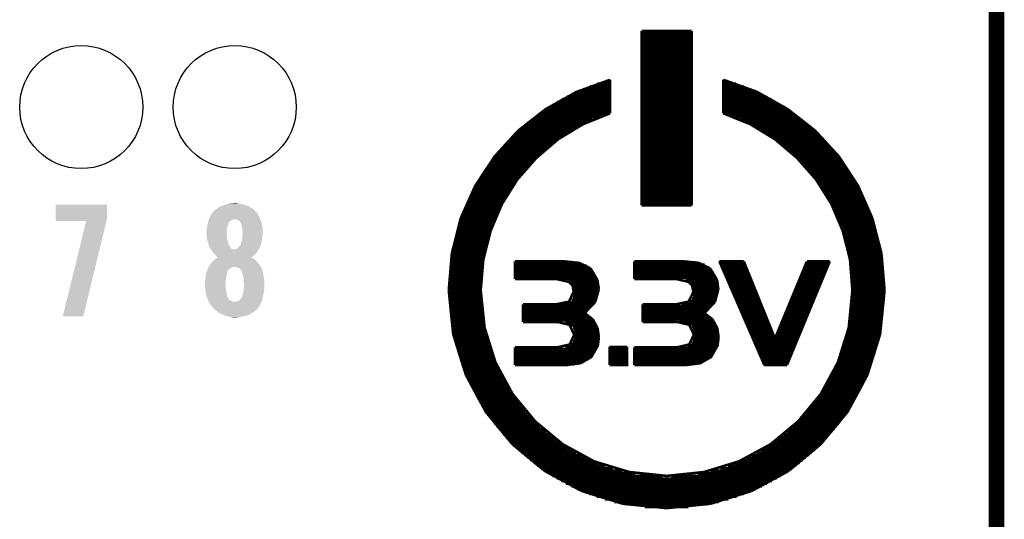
# Model space of a CAD drawing. Extents: x -0.05 to 0.95, y -0.15 to 1.54.
# Tile 27 of 32: x 0.57 to 0.95, y 0.75 to 0.95. Entities that reach past the tile are written whole.
import ezdxf

# ---------------------------------------------------------------- set-up
doc = ezdxf.new("R2010")
doc.units = 0
doc.layers.get('0').update_dxf_attribs({"linetype": 'CONTINUOUS'})
for name, color, linetype in [('GEOMAGNETIC_2_CLICK_V101_GKO', 5, 'CONTINUOUS'), ('GEOMAGNETIC_2_CLICK_V101_GTO', 14, 'CONTINUOUS'), ('GEOMAGNETIC_2_CLICK_V101_GTS', 12, 'CONTINUOUS')]:
    doc.layers.add(name, color=color, linetype=linetype)

# ---------------------------------------------------------------- blocks, each defined once
blk = doc.blocks.new('ROUND_39')
blk.add_circle((0, 0), 0.0237)

msp = doc.modelspace()

# ---------------------------------------------------------------- linework, layer by layer
at = {"layer": 'GEOMAGNETIC_2_CLICK_V101_GKO', "const_width": 0.006}
msp.add_lwpolyline([(0.95, -0.05), (0.95, 1.45)], dxfattribs=at)
at = {"layer": 'GEOMAGNETIC_2_CLICK_V101_GTO', "const_width": 0.001}
for points in [[(0.8134, 0.9427), (0.8326, 0.9427)], [(0.8134, 0.8756), (0.8134, 0.9427)], [(0.8134, 0.9423), (0.8326, 0.9423)], [(0.8134, 0.9413), (0.8326, 0.9413)], [(0.8134, 0.9403), (0.8326, 0.9403)], [(0.8326, 0.8756), (0.8326, 0.9427)], [(0.8134, 0.9393), (0.8326, 0.9393)], [(0.8134, 0.9383), (0.8326, 0.9383)], [(0.8134, 0.9373), (0.8326, 0.9373)], [(0.8134, 0.9363), (0.8326, 0.9363)], [(0.8134, 0.9353), (0.8326, 0.9353)], [(0.8134, 0.9343), (0.8326, 0.9343)], [(0.8134, 0.9333), (0.8326, 0.9333)], [(0.8134, 0.9323), (0.8326, 0.9323)], [(0.8134, 0.9313), (0.8326, 0.9313)], [(0.8134, 0.9303), (0.8326, 0.9303)], [(0.8134, 0.9293), (0.8326, 0.9293)], [(0.8134, 0.9283), (0.8326, 0.9283)], [(0.8134, 0.9273), (0.8326, 0.9273)], [(0.8134, 0.9263), (0.8326, 0.9263)], [(0.8134, 0.9253), (0.8326, 0.9253)], [(0.7764, 0.9126), (0.7882, 0.9192), (0.8012, 0.9239)], [(0.7935, 0.9214), (0.8012, 0.9214)], [(0.7963, 0.9224), (0.8012, 0.9224)], [(0.7995, 0.9234), (0.8012, 0.9234)], [(0.8012, 0.911), (0.8012, 0.9239)], [(0.8134, 0.9243), (0.8326, 0.9243)], [(0.8134, 0.9233), (0.8326, 0.9233)], [(0.8134, 0.9223), (0.8326, 0.9223)], [(0.8134, 0.9213), (0.8326, 0.9213)], [(0.8448, 0.9239), (0.8577, 0.9193), (0.8696, 0.9126)], [(0.8448, 0.911), (0.8448, 0.9239)], [(0.8448, 0.9234), (0.8465, 0.9234)], [(0.8448, 0.9224), (0.8497, 0.9224)], [(0.8448, 0.9214), (0.8525, 0.9214)], [(0.7845, 0.9174), (0.8012, 0.9174)], [(0.7865, 0.9184), (0.8012, 0.9184)], [(0.7886, 0.9194), (0.8012, 0.9194)], [(0.791, 0.9204), (0.8012, 0.9204)], [(0.8134, 0.9203), (0.8326, 0.9203)], [(0.8134, 0.9193), (0.8326, 0.9193)], [(0.8134, 0.9183), (0.8326, 0.9183)], [(0.8134, 0.9173), (0.8326, 0.9173)], [(0.8448, 0.9204), (0.855, 0.9204)], [(0.8448, 0.9194), (0.8573, 0.9194)], [(0.8448, 0.9184), (0.8595, 0.9184)], [(0.8448, 0.9174), (0.8615, 0.9174)], [(0.7776, 0.9134), (0.8012, 0.9134)], [(0.7792, 0.9144), (0.8012, 0.9144)], [(0.7808, 0.9154), (0.8012, 0.9154)], [(0.7826, 0.9164), (0.8012, 0.9164)], [(0.8134, 0.9163), (0.8326, 0.9163)], [(0.8134, 0.9153), (0.8326, 0.9153)], [(0.8134, 0.9143), (0.8326, 0.9143)], [(0.8134, 0.9133), (0.8326, 0.9133)], [(0.8448, 0.9164), (0.8634, 0.9164)], [(0.8448, 0.9154), (0.8651, 0.9154)], [(0.8448, 0.9144), (0.8668, 0.9144)], [(0.8448, 0.9134), (0.8684, 0.9134)], [(0.7437, 0.8706), (0.7493, 0.8831), (0.7567, 0.8943), (0.7658, 0.9043), (0.7764, 0.9126)], [(0.7719, 0.9094), (0.7967, 0.9094)], [(0.7732, 0.9104), (0.7994, 0.9104)], [(0.7746, 0.9114), (0.8012, 0.9114)], [(0.7761, 0.9124), (0.8012, 0.9124)], [(0.7908, 0.9068), (0.8012, 0.911)], [(0.8134, 0.9123), (0.8326, 0.9123)], [(0.8134, 0.9113), (0.8326, 0.9113)], [(0.8134, 0.9103), (0.8326, 0.9103)], [(0.8448, 0.9124), (0.8699, 0.9124)], [(0.8448, 0.9114), (0.8714, 0.9114)], [(0.8448, 0.911), (0.8552, 0.9068)], [(0.8466, 0.9104), (0.8727, 0.9104)], [(0.8493, 0.9094), (0.8741, 0.9094)], [(0.8696, 0.9126), (0.8802, 0.9043), (0.8893, 0.8944), (0.8967, 0.8831), (0.9022, 0.8706)], [(0.7682, 0.9064), (0.7901, 0.9064)], [(0.7694, 0.9074), (0.7921, 0.9074)], [(0.7706, 0.9084), (0.7943, 0.9084)], [(0.7812, 0.901), (0.7908, 0.9068)], [(0.8134, 0.9093), (0.8326, 0.9093)], [(0.8134, 0.9083), (0.8326, 0.9083)], [(0.8134, 0.9073), (0.8326, 0.9073)], [(0.8134, 0.9063), (0.8326, 0.9063)], [(0.8517, 0.9084), (0.8754, 0.9084)], [(0.8539, 0.9074), (0.8766, 0.9074)], [(0.8552, 0.9068), (0.8647, 0.901)], [(0.8559, 0.9064), (0.8778, 0.9064)], [(0.7639, 0.9024), (0.7833, 0.9024)], [(0.7649, 0.9034), (0.7849, 0.9034)], [(0.766, 0.9044), (0.7865, 0.9044)], [(0.7671, 0.9054), (0.7882, 0.9054)], [(0.8134, 0.9053), (0.8326, 0.9053)], [(0.8134, 0.9043), (0.8326, 0.9043)], [(0.8134, 0.9033), (0.8326, 0.9033)], [(0.8134, 0.9023), (0.8326, 0.9023)], [(0.8577, 0.9054), (0.8789, 0.9054)], [(0.8595, 0.9044), (0.88, 0.9044)], [(0.8611, 0.9034), (0.8811, 0.9034)], [(0.8626, 0.9024), (0.8821, 0.9024)], [(0.7601, 0.8984), (0.7779, 0.8984)], [(0.761, 0.8994), (0.7792, 0.8994)], [(0.7619, 0.9004), (0.7805, 0.9004)], [(0.7629, 0.9014), (0.7819, 0.9014)], [(0.7728, 0.8938), (0.7812, 0.901)], [(0.8134, 0.9013), (0.8326, 0.9013)], [(0.8134, 0.9003), (0.8326, 0.9003)], [(0.8134, 0.8993), (0.8326, 0.8993)], [(0.8134, 0.8983), (0.8326, 0.8983)], [(0.8641, 0.9014), (0.8831, 0.9014)], [(0.8647, 0.901), (0.8732, 0.8938)], [(0.8655, 0.9004), (0.884, 0.9004)], [(0.8668, 0.8994), (0.885, 0.8994)], [(0.8681, 0.8984), (0.8859, 0.8984)], [(0.7568, 0.8944), (0.7734, 0.8944)], [(0.7576, 0.8954), (0.7744, 0.8954)], [(0.7584, 0.8964), (0.7756, 0.8964)], [(0.7592, 0.8974), (0.7767, 0.8974)], [(0.8134, 0.8973), (0.8326, 0.8973)], [(0.8134, 0.8963), (0.8326, 0.8963)], [(0.8134, 0.8953), (0.8326, 0.8953)], [(0.8134, 0.8943), (0.8326, 0.8943)], [(0.8693, 0.8974), (0.8868, 0.8974)], [(0.8704, 0.8964), (0.8876, 0.8964)], [(0.8715, 0.8954), (0.8884, 0.8954)], [(0.8726, 0.8944), (0.8892, 0.8944)], [(0.7538, 0.8904), (0.7695, 0.8904)], [(0.7545, 0.8914), (0.7704, 0.8914)], [(0.7552, 0.8924), (0.7714, 0.8924)], [(0.756, 0.8934), (0.7724, 0.8934)], [(0.7655, 0.8855), (0.7728, 0.8938)], [(0.8134, 0.8933), (0.8326, 0.8933)], [(0.8134, 0.8923), (0.8326, 0.8923)], [(0.8134, 0.8913), (0.8326, 0.8913)], [(0.8732, 0.8938), (0.8805, 0.8855)], [(0.8736, 0.8934), (0.89, 0.8934)], [(0.8746, 0.8924), (0.8907, 0.8924)], [(0.8755, 0.8914), (0.8914, 0.8914)], [(0.8764, 0.8904), (0.8921, 0.8904)], [(0.7518, 0.8874), (0.767, 0.8874)], [(0.7525, 0.8884), (0.7678, 0.8884)], [(0.7531, 0.8894), (0.7687, 0.8894)], [(0.8134, 0.8903), (0.8326, 0.8903)], [(0.8134, 0.8893), (0.8326, 0.8893)], [(0.8134, 0.8883), (0.8326, 0.8883)], [(0.8134, 0.8873), (0.8326, 0.8873)], [(0.8773, 0.8894), (0.8928, 0.8894)], [(0.8782, 0.8884), (0.8935, 0.8884)], [(0.879, 0.8874), (0.8941, 0.8874)], [(0.7495, 0.8834), (0.764, 0.8834)], [(0.75, 0.8844), (0.7647, 0.8844)], [(0.7506, 0.8854), (0.7655, 0.8854)], [(0.7512, 0.8864), (0.7662, 0.8864)], [(0.7596, 0.8761), (0.7655, 0.8855)], [(0.8134, 0.8863), (0.8326, 0.8863)], [(0.8134, 0.8853), (0.8326, 0.8853)], [(0.8134, 0.8843), (0.8326, 0.8843)], [(0.8134, 0.8833), (0.8326, 0.8833)], [(0.8798, 0.8864), (0.8947, 0.8864)], [(0.8805, 0.8855), (0.8864, 0.8761)], [(0.8805, 0.8854), (0.8953, 0.8854)], [(0.8812, 0.8844), (0.8959, 0.8844)], [(0.8819, 0.8834), (0.8965, 0.8834)], [(0.7474, 0.8794), (0.7615, 0.8794)], [(0.7479, 0.8804), (0.7621, 0.8804)], [(0.7484, 0.8814), (0.7627, 0.8814)], [(0.7489, 0.8824), (0.7634, 0.8824)], [(0.8134, 0.8823), (0.8326, 0.8823)], [(0.8134, 0.8813), (0.8326, 0.8813)], [(0.8134, 0.8803), (0.8326, 0.8803)], [(0.8134, 0.8793), (0.8326, 0.8793)], [(0.8826, 0.8824), (0.897, 0.8824)], [(0.8833, 0.8814), (0.8976, 0.8814)], [(0.8839, 0.8804), (0.8981, 0.8804)], [(0.8845, 0.8794), (0.8986, 0.8794)], [(0.7456, 0.8754), (0.7593, 0.8754)], [(0.746, 0.8764), (0.7598, 0.8764)], [(0.7465, 0.8774), (0.7603, 0.8774)], [(0.7469, 0.8784), (0.7609, 0.8784)], [(0.7552, 0.8657), (0.7596, 0.8761)], [(0.8134, 0.8783), (0.8326, 0.8783)], [(0.8134, 0.8773), (0.8326, 0.8773)], [(0.8134, 0.8763), (0.8326, 0.8763)], [(0.8134, 0.8756), (0.8326, 0.8756)], [(0.8851, 0.8784), (0.899, 0.8784)], [(0.8857, 0.8774), (0.8995, 0.8774)], [(0.8862, 0.8764), (0.8999, 0.8764)], [(0.8864, 0.8761), (0.8908, 0.8657)], [(0.8867, 0.8754), (0.9004, 0.8754)], [(0.7444, 0.8724), (0.7578, 0.8724)], [(0.7448, 0.8734), (0.7583, 0.8734)], [(0.7452, 0.8744), (0.7588, 0.8744)], [(0.8872, 0.8744), (0.9008, 0.8744)], [(0.8877, 0.8734), (0.9012, 0.8734)], [(0.8882, 0.8724), (0.9016, 0.8724)], [(0.7403, 0.8571), (0.7437, 0.8706)], [(0.743, 0.8684), (0.7561, 0.8684)], [(0.7433, 0.8694), (0.7565, 0.8694)], [(0.7437, 0.8704), (0.7569, 0.8704)], [(0.744, 0.8714), (0.7574, 0.8714)], [(0.8886, 0.8714), (0.9019, 0.8714)], [(0.889, 0.8704), (0.9023, 0.8704)], [(0.8895, 0.8694), (0.9026, 0.8694)], [(0.8898, 0.8684), (0.903, 0.8684)], [(0.9022, 0.8706), (0.9057, 0.8571)], [(0.7418, 0.8644), (0.7547, 0.8644)], [(0.7421, 0.8654), (0.7551, 0.8654)], [(0.7424, 0.8664), (0.7554, 0.8664)], [(0.7427, 0.8674), (0.7558, 0.8674)], [(0.7524, 0.8546), (0.7552, 0.8657)], [(0.8902, 0.8674), (0.9033, 0.8674)], [(0.8906, 0.8664), (0.9036, 0.8664)], [(0.8908, 0.8657), (0.8936, 0.8546)], [(0.8909, 0.8654), (0.9039, 0.8654)], [(0.8912, 0.8644), (0.9041, 0.8644)], [(0.7409, 0.8604), (0.7536, 0.8604)], [(0.7411, 0.8614), (0.7539, 0.8614)], [(0.7413, 0.8624), (0.7541, 0.8624)], [(0.7416, 0.8634), (0.7544, 0.8634)], [(0.8915, 0.8634), (0.9044, 0.8634)], [(0.8918, 0.8624), (0.9046, 0.8624)], [(0.8921, 0.8614), (0.9049, 0.8614)], [(0.8924, 0.8604), (0.9051, 0.8604)], [(0.7391, 0.8429), (0.7403, 0.8571)], [(0.7401, 0.8564), (0.7527, 0.8564)], [(0.7403, 0.8574), (0.7529, 0.8574)], [(0.7405, 0.8584), (0.7531, 0.8584)], [(0.7407, 0.8594), (0.7534, 0.8594)], [(0.8926, 0.8594), (0.9053, 0.8594)], [(0.8928, 0.8584), (0.9055, 0.8584)], [(0.8931, 0.8574), (0.9057, 0.8574)], [(0.8933, 0.8564), (0.9058, 0.8564)], [(0.9057, 0.8571), (0.9069, 0.8429)], [(0.7397, 0.8534), (0.7522, 0.8534)], [(0.7398, 0.8544), (0.7524, 0.8544)], [(0.74, 0.8554), (0.7525, 0.8554)], [(0.7514, 0.8429), (0.7524, 0.8546)], [(0.7646, 0.854), (0.7836, 0.854)], [(0.7646, 0.8472), (0.7646, 0.854)], [(0.7646, 0.8533), (0.7898, 0.8533)], [(0.7836, 0.854), (0.7893, 0.8534)], [(0.7893, 0.8534), (0.7937, 0.8513)], [(0.8106, 0.854), (0.8297, 0.854)], [(0.8106, 0.8472), (0.8106, 0.854)], [(0.8106, 0.8537), (0.834, 0.8537)], [(0.8106, 0.8527), (0.8376, 0.8527)], [(0.8297, 0.854), (0.8354, 0.8534)], [(0.8354, 0.8534), (0.8397, 0.8513)], [(0.8433, 0.854), (0.8606, 0.8141)], [(0.8433, 0.854), (0.8527, 0.854)], [(0.8436, 0.8533), (0.853, 0.8533)], [(0.8527, 0.854), (0.8647, 0.8243)], [(0.8647, 0.8243), (0.877, 0.854)], [(0.8693, 0.8141), (0.8858, 0.854)], [(0.8767, 0.8533), (0.8856, 0.8533)], [(0.877, 0.854), (0.8858, 0.854)], [(0.8934, 0.8554), (0.906, 0.8554)], [(0.8936, 0.8546), (0.8945, 0.8429)], [(0.8936, 0.8544), (0.9061, 0.8544)], [(0.8938, 0.8534), (0.9063, 0.8534)], [(0.7393, 0.8494), (0.7517, 0.8494)], [(0.7394, 0.8504), (0.7518, 0.8504)], [(0.7395, 0.8514), (0.7519, 0.8514)], [(0.7396, 0.8524), (0.7521, 0.8524)], [(0.7646, 0.8523), (0.7922, 0.8523)], [(0.7646, 0.8513), (0.7937, 0.8513)], [(0.7646, 0.8503), (0.7946, 0.8503)], [(0.7646, 0.8493), (0.7953, 0.8493)], [(0.7937, 0.8513), (0.7963, 0.8469)], [(0.8106, 0.8517), (0.8393, 0.8517)], [(0.8106, 0.8507), (0.8404, 0.8507)], [(0.8106, 0.8497), (0.8412, 0.8497)], [(0.8106, 0.8487), (0.8417, 0.8487)], [(0.8397, 0.8513), (0.8424, 0.8469)], [(0.844, 0.8523), (0.8534, 0.8523)], [(0.8444, 0.8513), (0.8538, 0.8513)], [(0.8449, 0.8503), (0.8542, 0.8503)], [(0.8453, 0.8493), (0.8546, 0.8493)], [(0.875, 0.8493), (0.8839, 0.8493)], [(0.8754, 0.8503), (0.8843, 0.8503)], [(0.8758, 0.8513), (0.8847, 0.8513)], [(0.8763, 0.8523), (0.8851, 0.8523)], [(0.8939, 0.8524), (0.9064, 0.8524)], [(0.894, 0.8514), (0.9065, 0.8514)], [(0.8941, 0.8504), (0.9066, 0.8504)], [(0.8942, 0.8494), (0.9067, 0.8494)], [(0.7391, 0.8464), (0.7515, 0.8464)], [(0.7391, 0.8454), (0.7515, 0.8454)], [(0.7392, 0.8484), (0.7517, 0.8484)], [(0.7392, 0.8474), (0.7516, 0.8474)], [(0.7646, 0.8483), (0.7958, 0.8483)], [(0.7646, 0.8473), (0.7962, 0.8473)], [(0.7646, 0.8472), (0.7807, 0.8472), (0.7854, 0.8461), (0.7868, 0.8447), (0.7872, 0.8423)], [(0.7851, 0.8463), (0.7965, 0.8463)], [(0.7864, 0.8453), (0.7967, 0.8453)], [(0.7963, 0.8469), (0.7969, 0.8433)], [(0.8106, 0.8477), (0.8421, 0.8477)], [(0.8106, 0.8472), (0.8268, 0.8472)], [(0.8268, 0.8472), (0.8315, 0.8461), (0.8328, 0.8447), (0.8333, 0.8423)], [(0.8303, 0.8467), (0.8424, 0.8467)], [(0.8321, 0.8457), (0.8427, 0.8457)], [(0.8424, 0.8469), (0.8429, 0.8433)], [(0.8457, 0.8483), (0.855, 0.8483)], [(0.8462, 0.8473), (0.8554, 0.8473)], [(0.8466, 0.8463), (0.8558, 0.8463)], [(0.847, 0.8453), (0.8562, 0.8453)], [(0.8734, 0.8453), (0.8822, 0.8453)], [(0.8738, 0.8463), (0.8826, 0.8463)], [(0.8742, 0.8473), (0.8831, 0.8473)], [(0.8746, 0.8483), (0.8835, 0.8483)], [(0.8943, 0.8484), (0.9067, 0.8484)], [(0.8944, 0.8474), (0.9068, 0.8474)], [(0.8944, 0.8464), (0.9068, 0.8464)], [(0.8945, 0.8454), (0.9069, 0.8454)], [(0.7391, 0.8444), (0.7515, 0.8444)], [(0.7391, 0.8434), (0.7514, 0.8434)], [(0.7391, 0.8429), (0.7408, 0.826)], [(0.7391, 0.8424), (0.7514, 0.8424)], [(0.7391, 0.8414), (0.7515, 0.8414)], [(0.7514, 0.8429), (0.7529, 0.8285)], [(0.7854, 0.8385), (0.7872, 0.8423)], [(0.7869, 0.8443), (0.7968, 0.8443)], [(0.7872, 0.8433), (0.7969, 0.8433)], [(0.7872, 0.8423), (0.7968, 0.8423)], [(0.7872, 0.8413), (0.7967, 0.8413)], [(0.7955, 0.8384), (0.7969, 0.8433)], [(0.8315, 0.8385), (0.8333, 0.8423)], [(0.8328, 0.8447), (0.8428, 0.8447)], [(0.8332, 0.8437), (0.8429, 0.8437)], [(0.8333, 0.8427), (0.8429, 0.8427)], [(0.8333, 0.8417), (0.8428, 0.8417)], [(0.8416, 0.8384), (0.8429, 0.8433)], [(0.8475, 0.8443), (0.8566, 0.8443)], [(0.8479, 0.8433), (0.857, 0.8433)], [(0.8483, 0.8423), (0.8574, 0.8423)], [(0.8488, 0.8413), (0.8578, 0.8413)], [(0.8717, 0.8413), (0.8806, 0.8413)], [(0.8721, 0.8423), (0.881, 0.8423)], [(0.8725, 0.8433), (0.8814, 0.8433)], [(0.873, 0.8443), (0.8818, 0.8443)], [(0.8931, 0.8285), (0.8945, 0.8429)], [(0.8945, 0.8444), (0.9069, 0.8444)], [(0.8945, 0.8434), (0.9069, 0.8434)], [(0.8945, 0.8424), (0.9069, 0.8424)], [(0.8945, 0.8414), (0.9069, 0.8414)], [(0.9052, 0.826), (0.9069, 0.8429)], [(0.7391, 0.8404), (0.7515, 0.8404)], [(0.7391, 0.8394), (0.7515, 0.8394)], [(0.7392, 0.8384), (0.7516, 0.8384)], [(0.7392, 0.8374), (0.7516, 0.8374)], [(0.7677, 0.8375), (0.7807, 0.8375)], [(0.7677, 0.8307), (0.7677, 0.8375)], [(0.7807, 0.8375), (0.7854, 0.8385)], [(0.785, 0.8383), (0.7954, 0.8383)], [(0.7864, 0.8393), (0.796, 0.8393)], [(0.7869, 0.8403), (0.7964, 0.8403)], [(0.7914, 0.8341), (0.7955, 0.8384)], [(0.8138, 0.8375), (0.8268, 0.8375)], [(0.8138, 0.8307), (0.8138, 0.8375)], [(0.8268, 0.8375), (0.8315, 0.8385)], [(0.8288, 0.8377), (0.8411, 0.8377)], [(0.8317, 0.8387), (0.8417, 0.8387)], [(0.8327, 0.8397), (0.8422, 0.8397)], [(0.8331, 0.8407), (0.8426, 0.8407)], [(0.8375, 0.8341), (0.8416, 0.8384)], [(0.8492, 0.8403), (0.8582, 0.8403)], [(0.8496, 0.8393), (0.8586, 0.8393)], [(0.8501, 0.8383), (0.859, 0.8383)], [(0.8705, 0.8383), (0.8793, 0.8383)], [(0.8709, 0.8393), (0.8797, 0.8393)], [(0.8713, 0.8403), (0.8802, 0.8403)], [(0.8943, 0.8374), (0.9067, 0.8374)], [(0.8944, 0.8394), (0.9068, 0.8394)], [(0.8944, 0.8384), (0.9068, 0.8384)], [(0.8945, 0.8404), (0.9069, 0.8404)], [(0.7393, 0.8364), (0.7517, 0.8364)], [(0.7394, 0.8354), (0.7518, 0.8354)], [(0.7395, 0.8344), (0.7519, 0.8344)], [(0.7677, 0.8373), (0.7947, 0.8373)], [(0.7677, 0.8363), (0.7939, 0.8363)], [(0.7677, 0.8353), (0.7929, 0.8353)], [(0.7677, 0.8343), (0.7917, 0.8343)], [(0.7914, 0.8341), (0.7946, 0.8316)], [(0.8138, 0.8367), (0.8403, 0.8367)], [(0.8138, 0.8357), (0.8393, 0.8357)], [(0.8138, 0.8347), (0.8382, 0.8347)], [(0.8138, 0.8337), (0.8381, 0.8337)], [(0.8375, 0.8341), (0.8407, 0.8316)], [(0.8505, 0.8373), (0.8594, 0.8373)], [(0.8509, 0.8363), (0.8598, 0.8363)], [(0.8514, 0.8353), (0.8603, 0.8353)], [(0.8518, 0.8343), (0.8607, 0.8343)], [(0.8688, 0.8343), (0.8777, 0.8343)], [(0.8692, 0.8353), (0.8781, 0.8353)], [(0.8697, 0.8363), (0.8785, 0.8363)], [(0.8701, 0.8373), (0.8789, 0.8373)], [(0.894, 0.8344), (0.9065, 0.8344)], [(0.8941, 0.8354), (0.9066, 0.8354)], [(0.8942, 0.8364), (0.9067, 0.8364)], [(0.7396, 0.8334), (0.7521, 0.8334)], [(0.7397, 0.8324), (0.7522, 0.8324)], [(0.7398, 0.8314), (0.7524, 0.8314)], [(0.74, 0.8304), (0.7525, 0.8304)], [(0.7677, 0.8333), (0.7926, 0.8333)], [(0.7677, 0.8323), (0.7939, 0.8323)], [(0.7677, 0.8313), (0.7949, 0.8313)], [(0.7677, 0.8307), (0.7809, 0.8307), (0.7856, 0.8296), (0.7874, 0.8258)], [(0.784, 0.8303), (0.7956, 0.8303)], [(0.7946, 0.8316), (0.7964, 0.8283)], [(0.8138, 0.8327), (0.8395, 0.8327)], [(0.8138, 0.8317), (0.8406, 0.8317)], [(0.8138, 0.8307), (0.827, 0.8307)], [(0.827, 0.8307), (0.8317, 0.8296), (0.8335, 0.8258)], [(0.8279, 0.8307), (0.8414, 0.8307)], [(0.8407, 0.8316), (0.8425, 0.8283)], [(0.8523, 0.8333), (0.8611, 0.8333)], [(0.8527, 0.8323), (0.8615, 0.8323)], [(0.8531, 0.8313), (0.8619, 0.8313)], [(0.8536, 0.8303), (0.8623, 0.8303)], [(0.8672, 0.8303), (0.876, 0.8303)], [(0.8676, 0.8313), (0.8764, 0.8313)], [(0.868, 0.8323), (0.8768, 0.8323)], [(0.8684, 0.8333), (0.8772, 0.8333)], [(0.8934, 0.8304), (0.906, 0.8304)], [(0.8936, 0.8314), (0.9061, 0.8314)], [(0.8938, 0.8324), (0.9063, 0.8324)], [(0.8939, 0.8334), (0.9064, 0.8334)], [(0.7401, 0.8294), (0.7527, 0.8294)], [(0.7403, 0.8284), (0.7529, 0.8284)], [(0.7405, 0.8274), (0.7531, 0.8274)], [(0.7407, 0.8264), (0.7534, 0.8264)], [(0.7408, 0.826), (0.7457, 0.8103)], [(0.7529, 0.8285), (0.7571, 0.8151), (0.7637, 0.8029), (0.7724, 0.7924), (0.783, 0.7836), (0.7951, 0.777), (0.8086, 0.7729)], [(0.786, 0.8293), (0.7961, 0.8293)], [(0.7869, 0.8283), (0.7964, 0.8283)], [(0.7873, 0.8273), (0.7967, 0.8273)], [(0.7874, 0.8263), (0.7969, 0.8263)], [(0.7964, 0.8283), (0.7969, 0.8248)], [(0.8316, 0.8297), (0.842, 0.8297)], [(0.8327, 0.8287), (0.8424, 0.8287)], [(0.8332, 0.8277), (0.8427, 0.8277)], [(0.8334, 0.8267), (0.8429, 0.8267)], [(0.8374, 0.7729), (0.8508, 0.777), (0.863, 0.7836), (0.8736, 0.7924), (0.8823, 0.8029), (0.8889, 0.8151), (0.8931, 0.8285)], [(0.8425, 0.8283), (0.843, 0.8248)], [(0.854, 0.8293), (0.8627, 0.8293)], [(0.8544, 0.8283), (0.8631, 0.8283)], [(0.8549, 0.8273), (0.8635, 0.8273)], [(0.8553, 0.8263), (0.8639, 0.8263)], [(0.8655, 0.8263), (0.8743, 0.8263)], [(0.8659, 0.8273), (0.8747, 0.8273)], [(0.8664, 0.8283), (0.8752, 0.8283)], [(0.8668, 0.8293), (0.8756, 0.8293)], [(0.8926, 0.8264), (0.9053, 0.8264)], [(0.8928, 0.8274), (0.9055, 0.8274)], [(0.8931, 0.8284), (0.9057, 0.8284)], [(0.8933, 0.8294), (0.9058, 0.8294)], [(0.9003, 0.8103), (0.9052, 0.826)], [(0.7409, 0.8254), (0.7536, 0.8254)], [(0.7411, 0.8244), (0.7539, 0.8244)], [(0.7413, 0.8234), (0.7541, 0.8234)], [(0.7416, 0.8224), (0.7544, 0.8224)], [(0.7646, 0.8141), (0.7845, 0.8141), (0.7898, 0.8148), (0.794, 0.8172), (0.7965, 0.8216), (0.7969, 0.8248)], [(0.7857, 0.822), (0.7874, 0.8258)], [(0.7861, 0.8223), (0.7967, 0.8223)], [(0.7869, 0.8233), (0.7969, 0.8233)], [(0.7873, 0.8243), (0.7969, 0.8243)], [(0.7874, 0.8253), (0.7969, 0.8253)], [(0.8306, 0.8141), (0.8359, 0.8148), (0.8401, 0.8172), (0.8426, 0.8216), (0.843, 0.8248)], [(0.8317, 0.822), (0.8335, 0.8258)], [(0.8326, 0.8227), (0.8428, 0.8227)], [(0.8331, 0.8237), (0.843, 0.8237)], [(0.8334, 0.8247), (0.843, 0.8247)], [(0.8335, 0.8257), (0.843, 0.8257)], [(0.8557, 0.8253), (0.8643, 0.8253)], [(0.8562, 0.8243), (0.8647, 0.8243)], [(0.8566, 0.8233), (0.8731, 0.8233)], [(0.857, 0.8223), (0.8727, 0.8223)], [(0.8647, 0.8243), (0.8735, 0.8243)], [(0.8651, 0.8253), (0.8739, 0.8253)], [(0.8915, 0.8224), (0.9044, 0.8224)], [(0.8918, 0.8234), (0.9046, 0.8234)], [(0.8921, 0.8244), (0.9049, 0.8244)], [(0.8924, 0.8254), (0.9051, 0.8254)], [(0.7418, 0.8214), (0.7547, 0.8214)], [(0.7421, 0.8204), (0.7551, 0.8204)], [(0.7424, 0.8194), (0.7554, 0.8194)], [(0.7427, 0.8184), (0.7558, 0.8184)], [(0.7646, 0.8141), (0.7646, 0.8209)], [(0.7646, 0.8209), (0.7809, 0.8209)], [(0.7646, 0.8203), (0.7961, 0.8203)], [(0.7646, 0.8193), (0.7956, 0.8193)], [(0.7809, 0.8209), (0.7857, 0.822)], [(0.784, 0.8213), (0.7964, 0.8213)], [(0.8011, 0.8141), (0.8011, 0.8211)], [(0.8011, 0.8141), (0.8077, 0.8141), (0.8077, 0.8211)], [(0.8011, 0.8211), (0.8077, 0.8211)], [(0.8011, 0.8203), (0.8077, 0.8203)], [(0.8011, 0.8193), (0.8077, 0.8193)], [(0.8106, 0.8209), (0.827, 0.8209)], [(0.8106, 0.8141), (0.8106, 0.8209)], [(0.8106, 0.8207), (0.8423, 0.8207)], [(0.8106, 0.8197), (0.8419, 0.8197)], [(0.8106, 0.8187), (0.8413, 0.8187)], [(0.827, 0.8209), (0.8317, 0.822)], [(0.8311, 0.8217), (0.8426, 0.8217)], [(0.8575, 0.8213), (0.8722, 0.8213)], [(0.8579, 0.8203), (0.8718, 0.8203)], [(0.8583, 0.8193), (0.8714, 0.8193)], [(0.8902, 0.8184), (0.9033, 0.8184)], [(0.8906, 0.8194), (0.9036, 0.8194)], [(0.8909, 0.8204), (0.9039, 0.8204)], [(0.8912, 0.8214), (0.9041, 0.8214)], [(0.743, 0.8174), (0.7561, 0.8174)], [(0.7433, 0.8164), (0.7565, 0.8164)], [(0.7437, 0.8154), (0.7569, 0.8154)], [(0.7646, 0.8183), (0.795, 0.8183)], [(0.7646, 0.8173), (0.7941, 0.8173)], [(0.7646, 0.8163), (0.7929, 0.8163)], [(0.7646, 0.8153), (0.7911, 0.8153)], [(0.8011, 0.8183), (0.8077, 0.8183)], [(0.8011, 0.8173), (0.8077, 0.8173)], [(0.8011, 0.8163), (0.8077, 0.8163)], [(0.8011, 0.8153), (0.8077, 0.8153)], [(0.8106, 0.8177), (0.8405, 0.8177)], [(0.8106, 0.8167), (0.8394, 0.8167)], [(0.8106, 0.8157), (0.8379, 0.8157)], [(0.8106, 0.8147), (0.8353, 0.8147)], [(0.8588, 0.8183), (0.871, 0.8183)], [(0.8592, 0.8173), (0.8706, 0.8173)], [(0.8596, 0.8163), (0.8702, 0.8163)], [(0.8601, 0.8153), (0.8698, 0.8153)], [(0.889, 0.8154), (0.9023, 0.8154)], [(0.8895, 0.8164), (0.9026, 0.8164)], [(0.8898, 0.8174), (0.903, 0.8174)], [(0.744, 0.8144), (0.7574, 0.8144)], [(0.7444, 0.8134), (0.7578, 0.8134)], [(0.7448, 0.8124), (0.7583, 0.8124)], [(0.7452, 0.8114), (0.7587, 0.8114)], [(0.7646, 0.8143), (0.7873, 0.8143)], [(0.8011, 0.8143), (0.8077, 0.8143)], [(0.8106, 0.8141), (0.8306, 0.8141)], [(0.8605, 0.8143), (0.8693, 0.8143)], [(0.8606, 0.8141), (0.8693, 0.8141)], [(0.8872, 0.8114), (0.9008, 0.8114)], [(0.8877, 0.8124), (0.9012, 0.8124)], [(0.8882, 0.8134), (0.9016, 0.8134)], [(0.8886, 0.8144), (0.9019, 0.8144)], [(0.7456, 0.8104), (0.7592, 0.8104)], [(0.7457, 0.8103), (0.7534, 0.796)], [(0.746, 0.8094), (0.7598, 0.8094)], [(0.7465, 0.8084), (0.7603, 0.8084)], [(0.7469, 0.8074), (0.7609, 0.8074)], [(0.8851, 0.8074), (0.8991, 0.8074)], [(0.8857, 0.8084), (0.8995, 0.8084)], [(0.8862, 0.8094), (0.9, 0.8094)], [(0.8867, 0.8104), (0.9004, 0.8104)], [(0.8926, 0.796), (0.9003, 0.8103)], [(0.7474, 0.8064), (0.7615, 0.8064)], [(0.7479, 0.8054), (0.7621, 0.8054)], [(0.7484, 0.8044), (0.7627, 0.8044)], [(0.7489, 0.8034), (0.7633, 0.8034)], [(0.8826, 0.8034), (0.8971, 0.8034)], [(0.8833, 0.8044), (0.8976, 0.8044)], [(0.8839, 0.8054), (0.8981, 0.8054)], [(0.8845, 0.8064), (0.8986, 0.8064)], [(0.7495, 0.8024), (0.764, 0.8024)], [(0.75, 0.8014), (0.7647, 0.8014)], [(0.7506, 0.8004), (0.7654, 0.8004)], [(0.8805, 0.8004), (0.8954, 0.8004)], [(0.8813, 0.8014), (0.8959, 0.8014)], [(0.882, 0.8024), (0.8965, 0.8024)], [(0.7512, 0.7994), (0.7662, 0.7994)], [(0.7518, 0.7984), (0.767, 0.7984)], [(0.7525, 0.7974), (0.7678, 0.7974)], [(0.7531, 0.7964), (0.7686, 0.7964)], [(0.7534, 0.796), (0.7636, 0.7836)], [(0.8773, 0.7964), (0.8929, 0.7964)], [(0.8782, 0.7974), (0.8935, 0.7974)], [(0.879, 0.7984), (0.8942, 0.7984)], [(0.8798, 0.7994), (0.8948, 0.7994)], [(0.8823, 0.7836), (0.8926, 0.796)], [(0.7538, 0.7954), (0.7695, 0.7954)], [(0.7545, 0.7944), (0.7704, 0.7944)], [(0.7552, 0.7934), (0.7714, 0.7934)], [(0.756, 0.7924), (0.7723, 0.7924)], [(0.8736, 0.7924), (0.89, 0.7924)], [(0.8746, 0.7934), (0.8908, 0.7934)], [(0.8755, 0.7944), (0.8915, 0.7944)], [(0.8765, 0.7954), (0.8922, 0.7954)], [(0.7567, 0.7914), (0.7734, 0.7914)], [(0.7575, 0.7904), (0.7744, 0.7904)], [(0.7583, 0.7894), (0.7755, 0.7894)], [(0.7592, 0.7884), (0.7767, 0.7884)], [(0.8693, 0.7884), (0.8868, 0.7884)], [(0.8704, 0.7894), (0.8877, 0.7894)], [(0.8715, 0.7904), (0.8885, 0.7904)], [(0.8726, 0.7914), (0.8893, 0.7914)], [(0.76, 0.7874), (0.7779, 0.7874)], [(0.7609, 0.7864), (0.7792, 0.7864)], [(0.7619, 0.7854), (0.7805, 0.7854)], [(0.7628, 0.7844), (0.7819, 0.7844)], [(0.8641, 0.7844), (0.8832, 0.7844)], [(0.8655, 0.7854), (0.8841, 0.7854)], [(0.8668, 0.7864), (0.885, 0.7864)], [(0.8681, 0.7874), (0.8859, 0.7874)], [(0.7636, 0.7836), (0.7761, 0.7733)], [(0.7638, 0.7834), (0.7833, 0.7834)], [(0.7648, 0.7824), (0.7849, 0.7824)], [(0.7659, 0.7814), (0.7865, 0.7814)], [(0.8595, 0.7814), (0.8801, 0.7814)], [(0.8611, 0.7824), (0.8811, 0.7824)], [(0.8627, 0.7834), (0.8822, 0.7834)], [(0.8699, 0.7733), (0.8823, 0.7836)], [(0.767, 0.7804), (0.7882, 0.7804)], [(0.7681, 0.7794), (0.7901, 0.7794)], [(0.7693, 0.7784), (0.7921, 0.7784)], [(0.7705, 0.7774), (0.7943, 0.7774)], [(0.8517, 0.7774), (0.8754, 0.7774)], [(0.8539, 0.7784), (0.8767, 0.7784)], [(0.8559, 0.7794), (0.8779, 0.7794)], [(0.8577, 0.7804), (0.879, 0.7804)], [(0.7718, 0.7764), (0.7967, 0.7764)], [(0.7731, 0.7754), (0.7994, 0.7754)], [(0.7745, 0.7744), (0.8024, 0.7744)], [(0.7759, 0.7734), (0.8061, 0.7734)], [(0.7761, 0.7733), (0.7903, 0.7656)], [(0.8086, 0.7729), (0.823, 0.7714), (0.8374, 0.7729)], [(0.8399, 0.7734), (0.87, 0.7734)], [(0.8436, 0.7744), (0.8715, 0.7744)], [(0.8466, 0.7754), (0.8729, 0.7754)], [(0.8493, 0.7764), (0.8742, 0.7764)], [(0.8557, 0.7656), (0.8699, 0.7733)], [(0.7775, 0.7724), (0.811, 0.7724)], [(0.779, 0.7714), (0.8212, 0.7714)], [(0.7807, 0.7704), (0.8653, 0.7704)], [(0.7825, 0.7694), (0.8635, 0.7694)], [(0.8248, 0.7714), (0.8669, 0.7714)], [(0.835, 0.7724), (0.8685, 0.7724)], [(0.7843, 0.7684), (0.8616, 0.7684)], [(0.7863, 0.7674), (0.8597, 0.7674)], [(0.7884, 0.7664), (0.8575, 0.7664)], [(0.7903, 0.7656), (0.8061, 0.7607)], [(0.7908, 0.7654), (0.8552, 0.7654)], [(0.8399, 0.7607), (0.8557, 0.7656)], [(0.7933, 0.7644), (0.8527, 0.7644)], [(0.7961, 0.7634), (0.8499, 0.7634)], [(0.7992, 0.7624), (0.8468, 0.7624)], [(0.8029, 0.7614), (0.843, 0.7614)], [(0.8061, 0.7607), (0.823, 0.759)], [(0.8076, 0.7604), (0.8384, 0.7604)], [(0.8146, 0.7594), (0.8314, 0.7594)], [(0.823, 0.759), (0.8399, 0.7607)]]:
    msp.add_lwpolyline(points, dxfattribs=at)
at = {"layer": 'GEOMAGNETIC_2_CLICK_V101_GTO'}
for points in [[(0.5878, 0.8704), (0.5878, 0.8758), (0.6075, 0.8704), (0.6075, 0.8758)], [(0.5878, 0.8758), (0.5878, 0.8758), (0.6075, 0.8758), (0.5878, 0.8758)], [(0.65242, 0.8756), (0.6532, 0.8759), (0.6609, 0.8756), (0.65993, 0.8759)], [(0.6532, 0.8759), (0.65377, 0.876), (0.65993, 0.8759), (0.6596, 0.876)], [(0.65377, 0.876), (0.65433, 0.8761), (0.6596, 0.876), (0.6585, 0.8761)], [(0.65433, 0.8761), (0.6549, 0.8762), (0.6585, 0.8761), (0.6576, 0.8762)], [(0.6549, 0.8762), (0.6567, 0.8763), (0.6576, 0.8762), (0.6572, 0.8763)], [(0.64722, 0.8713), (0.6477, 0.8722), (0.6661, 0.8713), (0.6656, 0.8722)], [(0.6477, 0.8722), (0.64828, 0.8729), (0.6656, 0.8722), (0.6651, 0.8729)], [(0.64828, 0.8729), (0.64853, 0.8732), (0.6651, 0.8729), (0.6647, 0.8732)], [(0.64853, 0.8732), (0.6487, 0.8734), (0.6647, 0.8732), (0.6646, 0.8734)], [(0.6487, 0.8734), (0.6488, 0.8736), (0.6646, 0.8734), (0.66438, 0.8736)], [(0.6488, 0.8736), (0.6492, 0.8739), (0.66438, 0.8736), (0.66405, 0.8739)], [(0.6492, 0.8739), (0.64995, 0.8744), (0.66405, 0.8739), (0.6635, 0.8744)], [(0.64995, 0.8744), (0.6507, 0.8749), (0.6635, 0.8744), (0.66257, 0.8749)], [(0.6507, 0.8749), (0.65118, 0.8751), (0.66257, 0.8749), (0.6622, 0.8751)], [(0.65118, 0.8751), (0.6519, 0.8754), (0.6622, 0.8751), (0.66142, 0.8754)], [(0.6519, 0.8754), (0.65242, 0.8756), (0.66142, 0.8754), (0.6609, 0.8756)], [(0.5878, 0.8695), (0.5878, 0.8704), (0.60728, 0.8695), (0.6075, 0.8704)], [(0.5905, 0.8329), (0.5995, 0.8695), (0.5984, 0.8329), (0.60728, 0.8695)], [(0.6462, 0.8681), (0.64622, 0.8682), (0.65407, 0.8681), (0.6541, 0.8682)], [(0.64622, 0.8682), (0.64631, 0.8686), (0.6541, 0.8682), (0.6542, 0.8686)], [(0.64631, 0.8686), (0.64633, 0.8687), (0.6542, 0.8686), (0.6543, 0.8687)], [(0.64633, 0.8687), (0.64635, 0.8688), (0.6543, 0.8687), (0.6543, 0.8688)], [(0.64635, 0.8688), (0.64646, 0.8693), (0.6543, 0.8688), (0.6547, 0.8693)], [(0.64646, 0.8693), (0.6465, 0.8695), (0.6547, 0.8693), (0.65497, 0.8695)], [(0.6465, 0.8695), (0.64664, 0.8699), (0.65497, 0.8695), (0.6555, 0.8699)], [(0.64664, 0.8699), (0.64671, 0.8701), (0.6555, 0.8699), (0.6558, 0.8701)], [(0.64671, 0.8701), (0.64675, 0.8702), (0.6562, 0.8701), (0.6565, 0.8702)], [(0.64671, 0.8701), (0.64671, 0.8701), (0.6558, 0.8701), (0.6562, 0.8701)], [(0.64675, 0.8702), (0.647, 0.8709), (0.66656, 0.8702), (0.66627, 0.8709)], [(0.647, 0.8709), (0.64722, 0.8713), (0.66627, 0.8709), (0.6661, 0.8713)], [(0.6572, 0.8701), (0.6567, 0.8702), (0.6666, 0.8701), (0.66656, 0.8702)], [(0.6577, 0.87), (0.6572, 0.8701), (0.66664, 0.87), (0.6666, 0.8701)], [(0.6584, 0.8696), (0.6577, 0.87), (0.66678, 0.8696), (0.66664, 0.87)], [(0.6588, 0.8691), (0.6584, 0.8696), (0.66696, 0.8691), (0.66678, 0.8696)], [(0.659, 0.8689), (0.6588, 0.8691), (0.66703, 0.8689), (0.66696, 0.8691)], [(0.659, 0.8688), (0.659, 0.8689), (0.66706, 0.8688), (0.66703, 0.8689)], [(0.65904, 0.8687), (0.659, 0.8688), (0.6671, 0.8687), (0.66706, 0.8688)], [(0.6592, 0.8683), (0.65904, 0.8687), (0.66717, 0.8683), (0.6671, 0.8687)], [(0.6594, 0.8676), (0.6592, 0.8683), (0.66731, 0.8676), (0.66717, 0.8683)], [(0.6458, 0.8656), (0.64588, 0.866), (0.6536, 0.8656), (0.6536, 0.866)], [(0.6458, 0.8651), (0.6458, 0.8656), (0.6536, 0.8651), (0.6536, 0.8656)], [(0.64584, 0.8646), (0.6458, 0.8651), (0.6536, 0.8646), (0.6536, 0.8651)], [(0.64588, 0.8641), (0.64584, 0.8646), (0.6537, 0.8641), (0.6536, 0.8646)], [(0.64588, 0.866), (0.6459, 0.8661), (0.6536, 0.866), (0.65361, 0.8661)], [(0.6459, 0.8661), (0.64597, 0.8667), (0.65361, 0.8661), (0.6537, 0.8667)], [(0.64597, 0.8667), (0.646, 0.867), (0.6537, 0.8667), (0.65375, 0.867)], [(0.646, 0.867), (0.64605, 0.8673), (0.65375, 0.867), (0.6538, 0.8673)], [(0.64605, 0.8673), (0.6462, 0.8681), (0.6538, 0.8673), (0.65407, 0.8681)], [(0.65949, 0.8671), (0.6594, 0.8676), (0.6674, 0.8671), (0.66731, 0.8676)], [(0.6596, 0.8665), (0.65949, 0.8671), (0.66743, 0.8665), (0.6674, 0.8671)], [(0.6597, 0.866), (0.6596, 0.8665), (0.66746, 0.866), (0.66743, 0.8665)], [(0.6597, 0.8653), (0.6597, 0.866), (0.6675, 0.8653), (0.66746, 0.866)], [(0.6597, 0.8647), (0.6597, 0.8653), (0.6675, 0.8647), (0.6675, 0.8653)], [(0.6597, 0.8641), (0.6597, 0.8647), (0.6674, 0.8641), (0.6675, 0.8647)], [(0.6459, 0.8639), (0.64588, 0.8641), (0.6537, 0.8639), (0.6537, 0.8641)], [(0.64597, 0.8631), (0.6459, 0.8639), (0.6537, 0.8631), (0.6537, 0.8639)], [(0.646, 0.8628), (0.64597, 0.8631), (0.65377, 0.8628), (0.6537, 0.8631)], [(0.64618, 0.8619), (0.646, 0.8628), (0.654, 0.8619), (0.65377, 0.8628)], [(0.6462, 0.8618), (0.64618, 0.8619), (0.65402, 0.8618), (0.654, 0.8619)], [(0.6465, 0.861), (0.6462, 0.8618), (0.65421, 0.861), (0.65402, 0.8618)], [(0.6466, 0.8606), (0.6465, 0.861), (0.6543, 0.8606), (0.65421, 0.861)], [(0.6467, 0.8602), (0.6466, 0.8606), (0.65454, 0.8602), (0.6543, 0.8606)], [(0.65885, 0.8602), (0.6591, 0.8607), (0.6667, 0.8602), (0.66684, 0.8607)], [(0.6591, 0.8607), (0.6592, 0.8613), (0.66684, 0.8607), (0.667, 0.8613)], [(0.6592, 0.8613), (0.6595, 0.8621), (0.667, 0.8613), (0.66716, 0.8621)], [(0.6595, 0.8621), (0.65952, 0.8623), (0.66716, 0.8621), (0.6672, 0.8623)], [(0.65952, 0.8623), (0.6596, 0.863), (0.6672, 0.8623), (0.66728, 0.863)], [(0.6596, 0.863), (0.6597, 0.864), (0.66728, 0.863), (0.66739, 0.864)], [(0.6597, 0.864), (0.6597, 0.8641), (0.66739, 0.864), (0.6674, 0.8641)], [(0.6469, 0.8597), (0.6467, 0.8602), (0.65484, 0.8597), (0.65454, 0.8602)], [(0.647, 0.8594), (0.6469, 0.8597), (0.65502, 0.8594), (0.65484, 0.8597)], [(0.6471, 0.8593), (0.647, 0.8594), (0.65508, 0.8593), (0.65502, 0.8594)], [(0.64722, 0.8591), (0.6471, 0.8593), (0.6552, 0.8591), (0.65508, 0.8593)], [(0.64741, 0.8588), (0.64722, 0.8591), (0.6557, 0.8588), (0.6552, 0.8591)], [(0.64754, 0.8586), (0.64741, 0.8588), (0.6562, 0.8586), (0.6557, 0.8588)], [(0.6476, 0.8585), (0.64754, 0.8586), (0.6658, 0.8585), (0.66587, 0.8586)], [(0.64754, 0.8586), (0.64754, 0.8586), (0.6572, 0.8586), (0.6562, 0.8586)], [(0.64798, 0.8579), (0.6476, 0.8585), (0.6655, 0.8579), (0.6658, 0.8585)], [(0.6481, 0.8577), (0.64798, 0.8579), (0.66537, 0.8577), (0.6655, 0.8579)], [(0.6485, 0.8573), (0.6481, 0.8577), (0.6651, 0.8573), (0.66537, 0.8577)], [(0.6487, 0.8571), (0.6485, 0.8573), (0.66493, 0.8571), (0.6651, 0.8573)], [(0.64912, 0.8566), (0.6487, 0.8571), (0.6645, 0.8566), (0.66493, 0.8571)], [(0.6572, 0.8586), (0.6576, 0.8589), (0.66587, 0.8586), (0.6661, 0.8589)], [(0.6576, 0.8589), (0.65796, 0.8592), (0.6661, 0.8589), (0.6662, 0.8592)], [(0.65796, 0.8592), (0.65808, 0.8593), (0.6662, 0.8592), (0.6663, 0.8593)], [(0.65808, 0.8593), (0.6582, 0.8594), (0.6663, 0.8593), (0.66634, 0.8594)], [(0.6582, 0.8594), (0.6585, 0.8597), (0.66634, 0.8594), (0.66648, 0.8597)], [(0.6585, 0.8597), (0.6588, 0.8601), (0.66648, 0.8597), (0.66666, 0.8601)], [(0.6588, 0.8601), (0.65885, 0.8602), (0.66666, 0.8601), (0.6667, 0.8602)], [(0.647, 0.8525), (0.6474, 0.8531), (0.6664, 0.8525), (0.66589, 0.8531)], [(0.6474, 0.8531), (0.6475, 0.8532), (0.66589, 0.8531), (0.6658, 0.8532)], [(0.6475, 0.8532), (0.6483, 0.854), (0.6658, 0.8532), (0.6651, 0.854)], [(0.6483, 0.854), (0.6488, 0.8545), (0.6651, 0.854), (0.6646, 0.8545)], [(0.6488, 0.8545), (0.6493, 0.855), (0.6646, 0.8545), (0.664, 0.855)], [(0.6492, 0.8565), (0.64912, 0.8566), (0.66438, 0.8565), (0.6645, 0.8566)], [(0.6496, 0.8561), (0.6492, 0.8565), (0.6639, 0.8561), (0.66438, 0.8565)], [(0.6493, 0.855), (0.65002, 0.8554), (0.664, 0.855), (0.6632, 0.8554)], [(0.6499, 0.8557), (0.6496, 0.8561), (0.66337, 0.8557), (0.6639, 0.8561)], [(0.6502, 0.8556), (0.6499, 0.8557), (0.66323, 0.8556), (0.66337, 0.8557)], [(0.65002, 0.8554), (0.6502, 0.8555), (0.6632, 0.8554), (0.6631, 0.8555)], [(0.6502, 0.8555), (0.6502, 0.8556), (0.6631, 0.8555), (0.66323, 0.8556)], [(0.64563, 0.8487), (0.6457, 0.8495), (0.6536, 0.8487), (0.65376, 0.8495)], [(0.6457, 0.8495), (0.64577, 0.8497), (0.65376, 0.8495), (0.6538, 0.8497)], [(0.64577, 0.8497), (0.64585, 0.8499), (0.6538, 0.8497), (0.6539, 0.8499)], [(0.64585, 0.8499), (0.64588, 0.85), (0.6539, 0.8499), (0.6539, 0.85)], [(0.64588, 0.85), (0.6461, 0.8506), (0.6539, 0.85), (0.65416, 0.8506)], [(0.6461, 0.8506), (0.64614, 0.8507), (0.65416, 0.8506), (0.6542, 0.8507)], [(0.64614, 0.8507), (0.6463, 0.8511), (0.6542, 0.8507), (0.6547, 0.8511)], [(0.6463, 0.8511), (0.64642, 0.8514), (0.6547, 0.8511), (0.6552, 0.8514)], [(0.64642, 0.8514), (0.6465, 0.8516), (0.6552, 0.8514), (0.65547, 0.8516)], [(0.6465, 0.8516), (0.6466, 0.8517), (0.65547, 0.8516), (0.6556, 0.8517)], [(0.6466, 0.8517), (0.64663, 0.8518), (0.6556, 0.8517), (0.6561, 0.8518)], [(0.64663, 0.8518), (0.64667, 0.8519), (0.6561, 0.8518), (0.6564, 0.8519)], [(0.64667, 0.8519), (0.6467, 0.852), (0.6667, 0.8519), (0.66665, 0.852)], [(0.6467, 0.852), (0.647, 0.8525), (0.66665, 0.852), (0.6664, 0.8525)], [(0.6574, 0.8518), (0.6567, 0.8519), (0.66675, 0.8518), (0.6667, 0.8519)], [(0.658, 0.8516), (0.6574, 0.8518), (0.66685, 0.8516), (0.66675, 0.8518)], [(0.65817, 0.8515), (0.658, 0.8516), (0.6669, 0.8515), (0.66685, 0.8516)], [(0.65833, 0.8514), (0.65817, 0.8515), (0.667, 0.8514), (0.6669, 0.8515)], [(0.6585, 0.8513), (0.65833, 0.8514), (0.66702, 0.8513), (0.667, 0.8514)], [(0.6589, 0.851), (0.6585, 0.8513), (0.6671, 0.851), (0.66702, 0.8513)], [(0.6591, 0.8506), (0.6589, 0.851), (0.66723, 0.8506), (0.6671, 0.851)], [(0.65923, 0.8504), (0.6591, 0.8506), (0.6673, 0.8504), (0.66723, 0.8506)], [(0.6593, 0.8503), (0.65923, 0.8504), (0.66734, 0.8503), (0.6673, 0.8504)], [(0.6595, 0.8501), (0.6593, 0.8503), (0.66743, 0.8501), (0.66734, 0.8503)], [(0.6595, 0.85), (0.6595, 0.8501), (0.66747, 0.85), (0.66743, 0.8501)], [(0.65958, 0.8497), (0.6595, 0.85), (0.6676, 0.8497), (0.66747, 0.85)], [(0.65982, 0.8487), (0.65958, 0.8497), (0.6677, 0.8487), (0.6676, 0.8497)], [(0.6452, 0.8459), (0.64524, 0.8462), (0.6532, 0.8459), (0.6532, 0.8462)], [(0.6452, 0.8453), (0.6452, 0.8459), (0.6532, 0.8453), (0.6532, 0.8459)], [(0.64524, 0.8462), (0.6453, 0.8466), (0.6532, 0.8462), (0.65324, 0.8466)], [(0.6453, 0.8466), (0.64536, 0.8471), (0.65324, 0.8466), (0.6533, 0.8471)], [(0.64536, 0.8471), (0.6454, 0.8475), (0.6533, 0.8471), (0.65339, 0.8475)], [(0.6454, 0.8475), (0.64551, 0.848), (0.65339, 0.8475), (0.6535, 0.848)], [(0.64551, 0.848), (0.6456, 0.8484), (0.6535, 0.848), (0.65356, 0.8484)], [(0.6456, 0.8484), (0.64563, 0.8487), (0.65356, 0.8484), (0.6536, 0.8487)], [(0.6601, 0.8476), (0.65982, 0.8487), (0.668, 0.8476), (0.6677, 0.8487)], [(0.6601, 0.8468), (0.6601, 0.8476), (0.66806, 0.8468), (0.668, 0.8476)], [(0.66017, 0.8463), (0.6601, 0.8468), (0.6681, 0.8463), (0.66806, 0.8468)], [(0.6602, 0.8461), (0.66017, 0.8463), (0.6681, 0.8461), (0.6681, 0.8463)], [(0.6602, 0.844), (0.6602, 0.8461), (0.6681, 0.844), (0.6681, 0.8461)], [(0.64532, 0.844), (0.6452, 0.8453), (0.6532, 0.844), (0.6532, 0.8453)], [(0.6454, 0.8431), (0.64532, 0.844), (0.65333, 0.8431), (0.6532, 0.844)], [(0.64548, 0.8426), (0.6454, 0.8431), (0.6534, 0.8426), (0.65333, 0.8431)], [(0.6456, 0.8418), (0.64548, 0.8426), (0.6535, 0.8418), (0.6534, 0.8426)], [(0.6457, 0.8411), (0.6456, 0.8418), (0.65368, 0.8411), (0.6535, 0.8418)], [(0.6599, 0.8416), (0.66, 0.8422), (0.6678, 0.8416), (0.66789, 0.8422)], [(0.66, 0.8422), (0.66008, 0.8429), (0.66789, 0.8422), (0.668, 0.8429)], [(0.66008, 0.8429), (0.66014, 0.8435), (0.668, 0.8429), (0.6681, 0.8435)], [(0.66014, 0.8435), (0.6602, 0.844), (0.6681, 0.8435), (0.6681, 0.844)], [(0.646, 0.8402), (0.6457, 0.8411), (0.6539, 0.8402), (0.65368, 0.8411)], [(0.64607, 0.84), (0.646, 0.8402), (0.6541, 0.84), (0.6539, 0.8402)], [(0.64617, 0.8397), (0.64607, 0.84), (0.6542, 0.8397), (0.6541, 0.84)], [(0.6463, 0.8393), (0.64617, 0.8397), (0.6546, 0.8393), (0.6542, 0.8397)], [(0.64646, 0.839), (0.6463, 0.8393), (0.6549, 0.839), (0.6546, 0.8393)], [(0.64662, 0.8387), (0.64646, 0.839), (0.6554, 0.8387), (0.6549, 0.839)], [(0.64673, 0.8385), (0.64662, 0.8387), (0.656, 0.8385), (0.6554, 0.8387)], [(0.64678, 0.8384), (0.64673, 0.8385), (0.6567, 0.8384), (0.656, 0.8385)], [(0.6471, 0.8378), (0.64678, 0.8384), (0.66667, 0.8378), (0.66695, 0.8384)], [(0.6571, 0.8384), (0.6574, 0.8385), (0.66695, 0.8384), (0.667, 0.8385)], [(0.6574, 0.8385), (0.6578, 0.8387), (0.667, 0.8385), (0.66706, 0.8387)], [(0.6578, 0.8387), (0.6583, 0.8388), (0.66706, 0.8387), (0.66709, 0.8388)], [(0.6583, 0.8388), (0.6587, 0.8392), (0.66709, 0.8388), (0.66722, 0.8392)], [(0.6587, 0.8392), (0.65942, 0.8401), (0.66722, 0.8392), (0.6675, 0.8401)], [(0.65942, 0.8401), (0.6595, 0.8402), (0.6675, 0.8401), (0.66752, 0.8402)], [(0.6595, 0.8403), (0.6596, 0.8406), (0.66754, 0.8403), (0.6676, 0.8406)], [(0.6595, 0.8402), (0.6595, 0.8403), (0.66752, 0.8402), (0.66754, 0.8403)], [(0.6596, 0.8406), (0.6597, 0.841), (0.6676, 0.8406), (0.66768, 0.841)], [(0.6597, 0.841), (0.6599, 0.8416), (0.66768, 0.841), (0.6678, 0.8416)], [(0.64763, 0.837), (0.6471, 0.8378), (0.6663, 0.837), (0.66667, 0.8378)], [(0.6479, 0.8366), (0.64763, 0.837), (0.66602, 0.8366), (0.6663, 0.837)], [(0.6488, 0.8357), (0.6479, 0.8366), (0.6654, 0.8357), (0.66602, 0.8366)], [(0.6489, 0.8356), (0.6488, 0.8357), (0.6653, 0.8356), (0.6654, 0.8357)], [(0.64934, 0.8352), (0.6489, 0.8356), (0.6649, 0.8352), (0.6653, 0.8356)], [(0.6499, 0.8347), (0.64934, 0.8352), (0.6642, 0.8347), (0.6649, 0.8352)], [(0.65084, 0.8341), (0.6499, 0.8347), (0.6633, 0.8341), (0.6642, 0.8347)], [(0.651, 0.834), (0.65084, 0.8341), (0.66313, 0.834), (0.6633, 0.8341)], [(0.6521, 0.8335), (0.651, 0.834), (0.66227, 0.8335), (0.66313, 0.834)], [(0.65235, 0.8334), (0.6521, 0.8335), (0.6621, 0.8334), (0.66227, 0.8335)], [(0.6531, 0.8331), (0.65235, 0.8334), (0.6612, 0.8331), (0.6621, 0.8334)], [(0.65377, 0.8329), (0.6531, 0.8331), (0.6606, 0.8329), (0.6612, 0.8331)], [(0.6541, 0.8328), (0.65377, 0.8329), (0.66, 0.8328), (0.6606, 0.8329)], [(0.6549, 0.8326), (0.6541, 0.8328), (0.6588, 0.8326), (0.66, 0.8328)], [(0.6557, 0.8325), (0.6549, 0.8326), (0.65775, 0.8325), (0.6588, 0.8326)], [(0.6562, 0.8324), (0.6557, 0.8325), (0.6567, 0.8324), (0.65775, 0.8325)]]:
    msp.add_solid(points, dxfattribs=at)

# ---------------------------------------------------------------- block references
at = {"layer": 'GEOMAGNETIC_2_CLICK_V101_GTS'}
for p in [(0.5976, 0.9134), (0.6567, 0.9134)]:
    msp.add_blockref('ROUND_39', p, dxfattribs=at)

doc.saveas('drawing.dxf')
